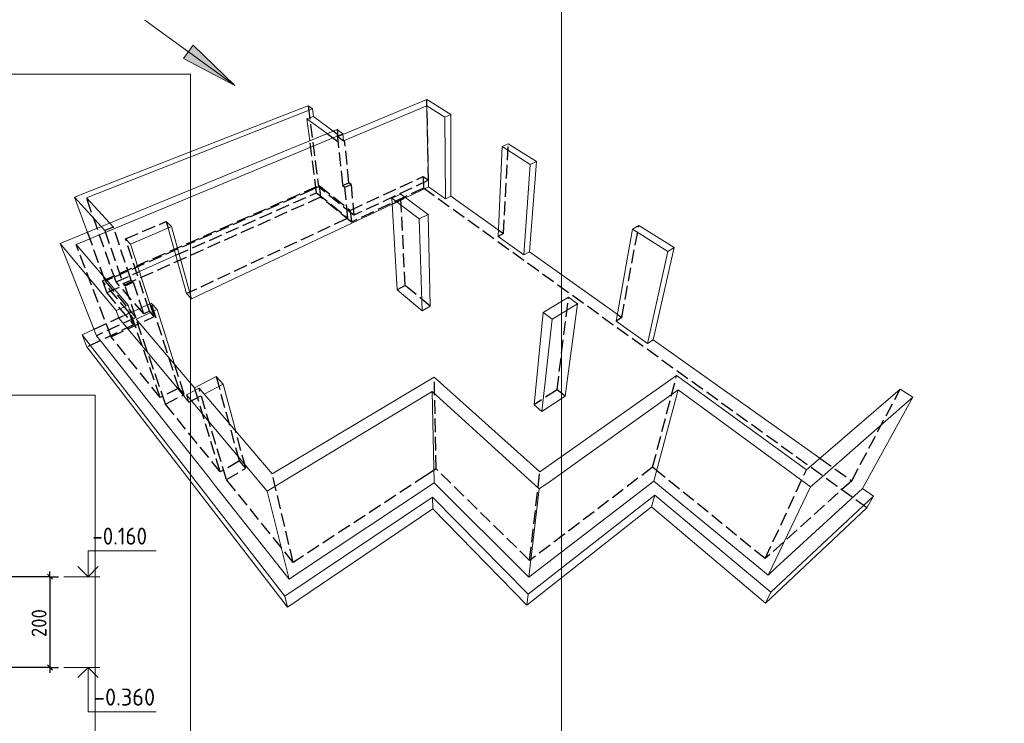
# Model space of a CAD drawing. Header units: millimetres. Extents: x 0 to 42000, y 0 to 29700.
# Tile 6 of 13: x 15048 to 29500, y 6527 to 16857. Entities that reach past the tile are written whole.
import ezdxf

# ---------------------------------------------------------------- set-up
doc = ezdxf.new("R2010")
doc.units = ezdxf.units.MM
doc.linetypes.add('______2', pattern=[270, 200, -70])
for name, color, linetype, lineweight in [('Standard', 7, 'Continuous', 25), ('Позиционная метка линия выноска', 7, 'Continuous', 13), ('Примечания', 7, 'Continuous', 13)]:
    doc.layers.add(name, color=color, linetype=linetype, lineweight=lineweight)
doc.styles.add('ISOCPEUR', font='txt')

msp = doc.modelspace()

# ---------------------------------------------------------------- hatches: boundary and pattern name
at = {"layer": 'Позиционная метка линия выноска', "linetype": 'Continuous', "lineweight": 13, "transparency": 33554687}
msp.add_hatch(color=7, dxfattribs=at).paths.add_polyline_path([(17594, 16482), (18204, 15892), (17453, 16288)], flags=16)

# ---------------------------------------------------------------- linework, layer by layer
at = {"layer": 'Standard', "color": 7, "linetype": 'Continuous', "lineweight": 18, "transparency": 33554687}
for p, q in [((21024, 15686), (19792, 15173)), ((21111, 15631), (21024, 15686)), ((21377, 15463), (21111, 15631)), ((19188, 15556), (15974, 14299)), ((16027, 14242), (19250, 15511)), ((19188, 15556), (19283, 15593)), ((19250, 15511), (19345, 15549)), ((19283, 15593), (19345, 15549)), ((19345, 15549), (19359, 15437)), ((19802, 15081), (21024, 15594)), ((21050, 14403), (21024, 15594)), ((21024, 15594), (21289, 15425)), ((19264, 15400), (19359, 15437)), ((19306, 15080), (19264, 15400)), ((19560, 15185), (19264, 15400)), ((19648, 15221), (19359, 15437)), ((21289, 15425), (21377, 15463)), ((21297, 14227), (21289, 15425)), ((21378, 14266), (21377, 15463)), ((15641, 13570), (19707, 15246)), ((19791, 15184), (15876, 13556)), ((19707, 15246), (19791, 15184)), ((19802, 15081), (19791, 15184)), ((22220, 15037), (22130, 14995)), ((22634, 14777), (22220, 15037)), ((22069, 13674), (22130, 14995)), ((22130, 14995), (22543, 14733)), ((22529, 13449), (22634, 14777)), ((22543, 14733), (22634, 14777)), ((22446, 13404), (22543, 14733)), ((20711, 14243), (21050, 14403)), ((21050, 14403), (21297, 14227)), ((15853, 14252), (15974, 14299)), ((16245, 13819), (15853, 14252)), ((15853, 14252), (16041, 13735)), ((16027, 14242), (16370, 13870)), ((20640, 14296), (20511, 14236)), ((20589, 12893), (20511, 14236)), ((20511, 14236), (20911, 13934)), ((21042, 13998), (20640, 14296)), ((21297, 14227), (21378, 14266)), ((21378, 14266), (22073, 13773)), ((19922, 13870), (20516, 14151)), ((20911, 13934), (21042, 13998)), ((20955, 12585), (20911, 13934)), ((21073, 12650), (21042, 13998)), ((17274, 13819), (16676, 13563)), ((17226, 13798), (17498, 12835)), ((17570, 12759), (17274, 13819)), ((17570, 12759), (19922, 13870)), ((23801, 12432), (24044, 13783)), ((24136, 13836), (24044, 13783)), ((24044, 13783), (24562, 13456)), ((24654, 13511), (24136, 13836)), ((22069, 13674), (22446, 13404)), ((15711, 13487), (15641, 13570)), ((15641, 13570), (16177, 12217)), ((15711, 13487), (16465, 12586)), ((16638, 12665), (15876, 13556)), ((16676, 13563), (16960, 12688)), ((22446, 13404), (22529, 13449)), ((22529, 13449), (23819, 12533)), ((24264, 12101), (24562, 13456)), ((24348, 12157), (24654, 13511)), ((24562, 13456), (24654, 13511)), ((16806, 13161), (17339, 13398)), ((20589, 12893), (20955, 12585)), ((17498, 12835), (17570, 12759)), ((23105, 12782), (22732, 12560)), ((23235, 12687), (23105, 12782)), ((16465, 12586), (16638, 12665)), ((16504, 12476), (16465, 12586)), ((16980, 12697), (16504, 12476)), ((16676, 12556), (16638, 12665)), ((16758, 12460), (17064, 12603)), ((17064, 12603), (16980, 12697)), ((17320, 11800), (17064, 12603)), ((20955, 12585), (21073, 12650)), ((22863, 12462), (23235, 12687)), ((23052, 11330), (23235, 12687)), ((16504, 12476), (16586, 12379)), ((17616, 11452), (16758, 12460)), ((22598, 11204), (22732, 12560)), ((22714, 11106), (22863, 12462)), ((22732, 12560), (22863, 12462)), ((23801, 12432), (24264, 12101)), ((15964, 12231), (16139, 12312)), ((16586, 12379), (17436, 11358)), ((15964, 12231), (16036, 12054)), ((18939, 8394), (15964, 12231)), ((16177, 12217), (16243, 12133)), ((24264, 12101), (24348, 12157)), ((24348, 12157), (26794, 10420)), ((16036, 12054), (18981, 8233)), ((16243, 12133), (16958, 11229)), ((17934, 11619), (17616, 11452)), ((18033, 11507), (17934, 11619)), ((21133, 11608), (20976, 11514)), ((22683, 10221), (21133, 11608)), ((24690, 11632), (22683, 10221)), ((24846, 11519), (24690, 11632)), ((17680, 11447), (17497, 11351)), ((18755, 10191), (17680, 11447)), ((17755, 11360), (18033, 11507)), ((18219, 10818), (18033, 11507)), ((18755, 10191), (20976, 11514)), ((22837, 10083), (24714, 11424)), ((24354, 10083), (24714, 11424)), ((24714, 11424), (26654, 9998)), ((26597, 10250), (24846, 11519)), ((27973, 11431), (26597, 10250)), ((28158, 11315), (27973, 11431)), ((17436, 11358), (17532, 11242)), ((17532, 11242), (17497, 11351)), ((17497, 11351), (18680, 9937)), ((21102, 11399), (18873, 10053)), ((21134, 10059), (21102, 11399)), ((21102, 11399), (22675, 9967)), ((22714, 11106), (23052, 11330)), ((26786, 10113), (28158, 11315)), ((27420, 9976), (28158, 11315)), ((16958, 11229), (17035, 11131)), ((17035, 11131), (17832, 10124)), ((22598, 11204), (22714, 11106)), ((17832, 10124), (17921, 10011)), ((17921, 10011), (19002, 8645)), ((18680, 9937), (18873, 10053)), ((19169, 8757), (21134, 10059)), ((21134, 10059), (22523, 8674)), ((22667, 8785), (24354, 10083)), ((22675, 9967), (22837, 10083)), ((24354, 10083), (26032, 8704)), ((26032, 8704), (26654, 9998)), ((26152, 8814), (27420, 9976)), ((26654, 9998), (26786, 10113)), ((27420, 9976), (27582, 9860)), ((19002, 8645), (18680, 9937)), ((21106, 9849), (18939, 8394)), ((21106, 9849), (21110, 9678)), ((22513, 8425), (21106, 9849)), ((24370, 9874), (22513, 8425)), ((22523, 8674), (22675, 9967)), ((24370, 9874), (24323, 9703)), ((26075, 8454), (24370, 9874)), ((27582, 9860), (26075, 8454)), ((27582, 9860), (27484, 9690)), ((22494, 8263), (24323, 9703)), ((24323, 9703), (25994, 8293)), ((25994, 8293), (27484, 9690)), ((18981, 8233), (21110, 9678)), ((21110, 9678), (22494, 8263)), ((19002, 8645), (19169, 8757)), ((22523, 8674), (22667, 8785)), ((26032, 8704), (26152, 8814)), ((18939, 8394), (18981, 8233)), ((22513, 8425), (22494, 8263)), ((26075, 8454), (25994, 8293))]:
    msp.add_line(p, q, dxfattribs=at)
at = {"layer": 'Standard', "color": 7, "linetype": 'Continuous', "lineweight": -3, "transparency": 33554687}
for p, q in [((15492, 8679), (14716, 8679)), ((15492, 8679), (15367, 8679)), ((15492, 8679), (15492, 8754)), ((15492, 8679), (15617, 8679)), ((15492, 8679), (15492, 7345)), ((15492, 7345), (14716, 7345)), ((15492, 7345), (15367, 7345)), ((15492, 7345), (15617, 7345)), ((15492, 7345), (15492, 7270))]:
    msp.add_line(p, q, dxfattribs=at)
at = {"layer": 'Standard', "color": 7, "linetype": 'Continuous', "lineweight": 25, "transparency": 33554687}
for p, q in [((15454, 8716), (15529, 8641)), ((15454, 7383), (15529, 7308))]:
    msp.add_line(p, q, dxfattribs=at)
at = {"layer": 'Standard', "color": 7, "linetype": 'Continuous', "lineweight": 13, "transparency": 33554687}
for p, q in [((15696, 8679), (16226, 8679)), ((15696, 7345), (16226, 7345))]:
    msp.add_line(p, q, dxfattribs=at)
for points in [[(41500, 29200), (23000, 29200), (23000, 6000), (41500, 6000), (41500, 29200)], [(2000, 16056), (2000, 500), (17556, 500), (17556, 16056), (2000, 16056)], [(16052, 8679), (16052, 9059), (17052, 9059)], [(16052, 7345), (16052, 6695), (17052, 6695)]]:
    msp.add_lwpolyline(points, dxfattribs=at)
at = {"layer": 'Standard', "color": 254, "linetype": 'Continuous', "lineweight": 13, "true_color": 0xc4c4ff, "transparency": 33554687}
msp.add_lwpolyline([(9225, 1910), (16158, 1910), (16158, 11345), (9225, 11345), (9225, 1910)], dxfattribs=at)
at = {"layer": 'Standard', "color": 7, "linetype": 'Continuous', "lineweight": 35, "transparency": 33554687}
for points in [[(15903, 8827), (16052, 8679), (16200, 8827)], [(15903, 7197), (16052, 7345), (16200, 7197)]]:
    msp.add_lwpolyline(points, dxfattribs=at)
at = {"layer": 'Позиционная метка линия выноска', "color": 7, "linetype": 'Continuous', "lineweight": 13, "transparency": 33554687}
for p, q in [((18204, 15892), (16886, 16848)), ((17453, 16288), (17594, 16482)), ((17594, 16482), (18204, 15892)), ((17524, 16385), (17475, 16420)), ((18204, 15892), (17453, 16288)), ((18204, 15892), (18204, 15892)), ((18204, 15892), (18204, 15892)), ((18204, 15892), (18204, 15892))]:
    msp.add_line(p, q, dxfattribs=at)
at = {"layer": 'Примечания', "color": 7, "linetype": '______2', "lineweight": -3, "transparency": 33554687}
for p, q in [((21050, 14499), (21024, 15686)), ((19283, 15593), (19435, 14402)), ((19560, 15185), (19720, 15068)), ((19709, 15176), (19648, 15221)), ((19707, 15246), (19718, 15142)), ((19709, 15176), (19787, 14422)), ((19405, 14317), (19306, 15080)), ((19792, 15173), (19718, 15142)), ((19718, 15142), (19802, 15081)), ((19879, 14463), (19818, 15087)), ((22151, 13717), (22220, 15037)), ((19787, 14422), (19879, 14463)), ((19911, 14438), (19879, 14463)), ((19899, 14058), (20971, 14556)), ((21050, 14499), (19954, 13986)), ((20971, 14556), (20975, 14384)), ((20971, 14556), (21050, 14499)), ((16262, 13021), (19442, 14423)), ((19347, 14364), (16412, 13067)), ((17339, 13398), (19405, 14317)), ((19435, 14402), (19347, 14364)), ((19405, 14317), (19866, 13944)), ((19954, 13986), (19435, 14402)), ((19442, 14423), (19464, 14251)), ((19442, 14423), (19899, 14058)), ((19787, 14422), (19819, 14397)), ((19819, 14397), (19911, 14438)), ((19866, 13944), (19819, 14397)), ((19911, 14438), (19954, 13986)), ((20975, 14384), (19916, 13885)), ((27484, 9690), (20975, 14384)), ((16462, 13008), (16027, 14242)), ((19464, 14251), (16326, 12845)), ((19916, 13885), (19464, 14251)), ((20516, 14151), (20711, 14243)), ((20706, 12955), (20640, 14296)), ((19899, 14058), (19916, 13885)), ((16603, 13641), (17199, 13894)), ((17274, 13819), (17199, 13894)), ((17199, 13894), (17226, 13798)), ((19843, 13934), (17498, 12835)), ((19866, 13944), (19843, 13934)), ((16041, 13735), (16302, 13019)), ((16298, 13761), (16245, 13819)), ((16423, 13813), (16298, 13761)), ((16298, 13761), (16567, 12982)), ((16370, 13870), (16423, 13813)), ((16684, 13035), (16423, 13813)), ((22073, 13773), (22151, 13717)), ((23885, 12486), (24136, 13836)), ((16603, 13641), (16676, 13563)), ((16952, 12579), (16603, 13641)), ((22151, 13717), (22069, 13674)), ((16391, 12202), (15876, 13556)), ((16462, 13008), (16806, 13161)), ((16262, 13021), (16326, 12845)), ((16659, 12554), (16262, 13021)), ((16412, 13067), (16302, 13019)), ((16302, 13019), (16755, 12487)), ((16868, 12540), (16462, 13008)), ((16567, 12982), (16684, 13035)), ((16712, 13003), (16684, 13035)), ((16567, 12982), (16595, 12950)), ((16595, 12950), (16712, 13003)), ((16755, 12487), (16595, 12950)), ((16712, 13003), (16868, 12540)), ((20706, 12955), (20589, 12893)), ((21073, 12650), (20706, 12955)), ((16326, 12845), (16721, 12377)), ((22935, 11425), (23105, 12782)), ((16952, 12579), (16868, 12540)), ((17021, 12500), (16952, 12579)), ((16960, 12688), (17021, 12500)), ((17384, 11449), (16980, 12697)), ((16139, 12312), (16659, 12554)), ((16755, 12487), (16177, 12217)), ((16391, 12202), (17021, 12500)), ((16721, 12377), (16659, 12554)), ((17112, 11308), (16676, 12556)), ((17189, 11212), (16758, 12460)), ((23885, 12486), (23801, 12432)), ((23819, 12533), (23885, 12486)), ((16721, 12377), (16036, 12054)), ((17112, 11308), (16391, 12202)), ((17462, 11355), (17320, 11800)), ((18275, 10380), (17934, 11619)), ((21161, 10263), (21133, 11608)), ((24338, 10287), (24690, 11632)), ((17384, 11449), (17112, 11308)), ((17462, 11355), (17384, 11449)), ((17992, 10217), (17616, 11452)), ((18082, 10105), (17680, 11447)), ((22935, 11425), (22598, 11204)), ((23052, 11330), (22935, 11425)), ((27260, 10089), (27973, 11431)), ((17189, 11212), (17462, 11355)), ((17532, 11242), (17755, 11360)), ((17992, 10217), (17189, 11212)), ((18366, 10271), (18219, 10818)), ((26794, 10420), (27260, 10089)), ((18275, 10380), (17992, 10217)), ((18082, 10105), (18366, 10271)), ((18366, 10271), (18275, 10380)), ((21161, 10263), (21021, 10171)), ((22533, 8917), (21161, 10263)), ((24338, 10287), (22533, 8917)), ((24474, 10176), (24338, 10287)), ((19063, 8889), (18755, 10191)), ((21021, 10171), (19063, 8889)), ((22533, 8917), (22683, 10221)), ((25990, 8945), (24474, 10176)), ((25990, 8945), (26597, 10250)), ((19063, 8889), (18082, 10105)), ((27260, 10089), (25990, 8945))]:
    msp.add_line(p, q, dxfattribs=at)

# ---------------------------------------------------------------- texts
at = {"layer": 'Standard', "color": 7, "linetype": 'Continuous', "lineweight": 25, "transparency": 33554687, "char_height": 250, "attachment_point": 7, "style": 'ISOCPEUR'}
for s, insert, width in [('\\W0.90;-0.160', (16114, 9150), 1011.77), ('\\W0.95;-0.360', (16139, 6787), 1067.86)]:
    msp.add_mtext(s, dxfattribs=dict(at, insert=insert, width=width))
at = {"layer": 'Standard', "color": 7, "linetype": 'Continuous', "lineweight": 25, "transparency": 33554687, "insert": (15442, 7792), "char_height": 220, "width": 562, "attachment_point": 7, "rotation": 90, "style": 'ISOCPEUR'}
msp.add_mtext('\\W0.91;200', dxfattribs=at)

doc.saveas('drawing.dxf')
